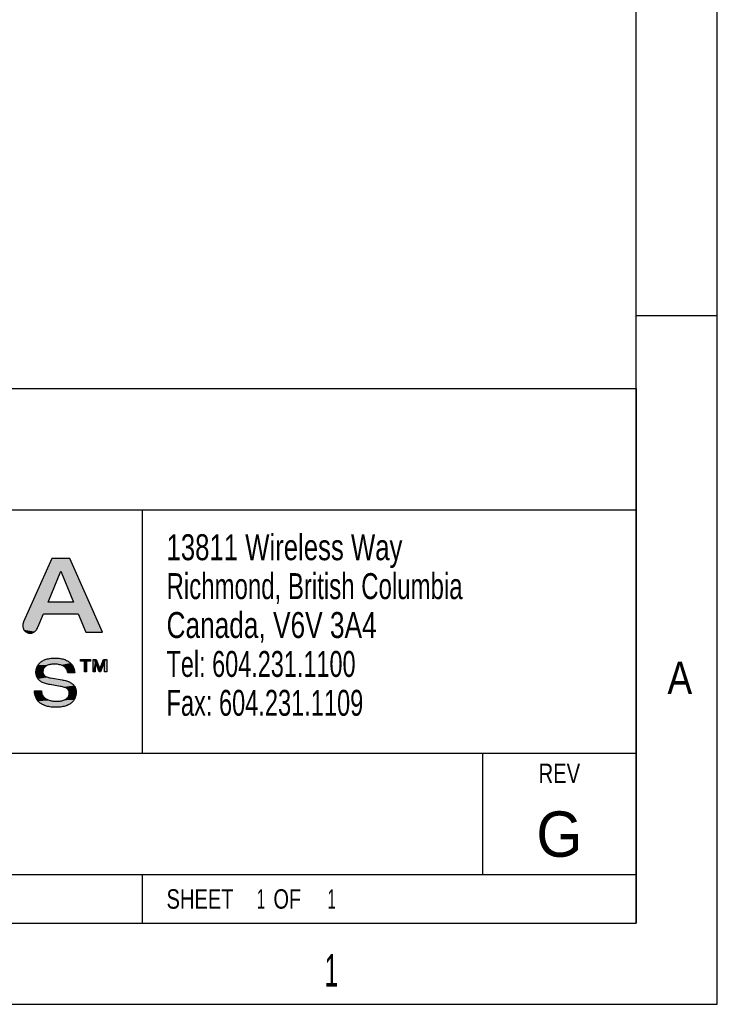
# Model space of a CAD drawing. Extents: x 0 to 559, y 0 to 432.
# Tile 12 of 14: x 504 to 559, y 0 to 77. Entities that reach past the tile are written whole.
import ezdxf
from ezdxf.enums import TextEntityAlignment as Align

# ---------------------------------------------------------------- set-up
doc = ezdxf.new("R2010")
doc.units = 0
doc.header["$LTSCALE"] = 30.734
doc.layers.get('0').update_dxf_attribs({"linetype": 'CONTINUOUS'})
doc.layers.add('NOTES', color=7, linetype='CONTINUOUS')
doc.styles.add('TEXTSTYLE_2', font='txt', dxfattribs={"width": 1.25})
doc.styles.add('TEXTSTYLE_3', font='txt')

msp = doc.modelspace()

# ---------------------------------------------------------------- linework, layer by layer
at = {"color": 7, "linetype": 'CONTINUOUS'}
for p, q in [((558.8, 0), (558.8, 431.8)), ((552.45, 6.35), (552.45, 425.45)), ((552.45, 53.975), (558.8, 53.975)), ((506.344, 31.502), (507.332, 33.938)), ((507.332, 33.938), (508.335, 31.502)), ((508.335, 31.502), (506.344, 31.502)), ((508.888, 27.024), (509.659, 27.024)), ((508.888, 26.894), (508.888, 27.024)), ((509.659, 27.024), (509.659, 26.894)), ((509.857, 27.024), (510.106, 27.024)), ((509.857, 26.05), (509.857, 27.024)), ((510.106, 27.024), (510.397, 26.284)), ((510.397, 26.284), (510.683, 27.024)), ((510.683, 27.024), (510.928, 27.024)), ((510.928, 27.024), (510.928, 26.05)), ((509.193, 26.894), (508.888, 26.894)), ((509.193, 26.05), (509.193, 26.894)), ((509.659, 26.894), (509.354, 26.894)), ((509.354, 26.894), (509.354, 26.05)), ((510.023, 26.863), (510.018, 26.863)), ((510.018, 26.863), (510.018, 26.05)), ((510.342, 26.05), (510.023, 26.863)), ((510.763, 26.863), (510.444, 26.05)), ((510.768, 26.863), (510.763, 26.863)), ((510.768, 26.05), (510.768, 26.863)), ((509.354, 26.05), (509.193, 26.05)), ((510.018, 26.05), (509.857, 26.05)), ((510.444, 26.05), (510.342, 26.05)), ((510.928, 26.05), (510.768, 26.05)), ((6.35, 6.35), (552.45, 6.35)), ((0, 0), (558.8, 0))]:
    msp.add_line(p, q, dxfattribs=at)
at = {"color": 2, "linetype": 'CONTINUOUS'}
for p, q in [((387.439, 48.26), (552.45, 48.26)), ((552.45, 48.26), (552.45, 38.735)), ((387.439, 38.735), (552.45, 38.735)), ((444.589, 38.735), (552.45, 38.735)), ((513.715, 38.735), (513.715, 19.685)), ((552.45, 38.735), (552.45, 6.35)), ((444.589, 19.685), (552.45, 19.685)), ((540.385, 19.685), (540.385, 10.16)), ((444.589, 10.16), (552.45, 10.16)), ((513.715, 10.16), (513.715, 6.35)), ((444.589, 6.35), (552.45, 6.35))]:
    msp.add_line(p, q, dxfattribs=at)
at = {"color": 7, "linetype": 'CONTINUOUS'}
for points in [[(508.036, 34.941), (506.626, 34.941), (504.417, 29.976), (504.4, 29.934), (504.373, 29.858), (504.355, 29.798), (504.346, 29.743), (504.342, 29.689), (504.346, 29.62), (504.356, 29.553), (504.372, 29.488), (504.395, 29.426), (504.417, 29.38), (504.45, 29.325), (504.488, 29.274), (504.532, 29.228), (504.579, 29.188), (504.63, 29.153), (504.684, 29.124), (504.742, 29.101), (504.802, 29.085), (504.864, 29.075), (504.929, 29.071), (504.992, 29.075), (505.054, 29.085), (505.113, 29.101), (505.171, 29.124), (505.227, 29.154), (505.28, 29.19), (505.331, 29.232), (505.378, 29.28), (505.422, 29.335), (505.461, 29.394), (505.495, 29.459), (505.514, 29.501), (505.533, 29.549), (505.98, 30.596), (508.699, 30.596), (509.298, 29.164), (510.61, 29.164), (508.036, 34.941)], [(505.815, 24.573), (505.818, 24.51), (505.825, 24.45), (505.836, 24.393), (505.85, 24.338), (505.867, 24.287), (505.887, 24.238), (505.911, 24.192), (505.939, 24.148), (505.969, 24.107), (506.003, 24.067), (506.04, 24.029), (506.081, 23.994), (506.126, 23.96), (506.175, 23.929), (506.228, 23.899), (506.286, 23.872), (506.348, 23.847), (506.415, 23.824), (506.486, 23.804), (506.563, 23.786), (506.645, 23.771), (506.732, 23.76), (506.825, 23.752), (506.922, 23.747), (506.999, 23.746), (507.089, 23.748), (507.178, 23.753), (507.263, 23.762), (507.342, 23.775), (507.417, 23.791), (507.486, 23.809), (507.551, 23.83), (507.61, 23.854), (507.665, 23.88), (507.715, 23.907), (507.76, 23.937), (507.801, 23.968), (507.837, 24.001), (507.869, 24.035), (507.898, 24.071), (507.922, 24.109), (507.943, 24.148), (507.96, 24.188), (507.973, 24.23), (507.979, 24.252), (507.983, 24.274), (507.989, 24.32), (507.991, 24.367), (507.989, 24.416), (507.983, 24.461), (507.974, 24.503), (507.961, 24.543), (507.945, 24.58), (507.926, 24.615), (507.903, 24.648), (507.876, 24.679), (507.846, 24.708), (507.811, 24.736), (507.771, 24.763), (507.726, 24.789), (507.675, 24.813), (507.617, 24.836), (507.551, 24.858), (507.476, 24.878), (507.391, 24.898), (507.307, 24.914), (506.474, 25.052), (506.405, 25.064), (506.304, 25.084), (506.211, 25.106), (506.126, 25.13), (506.047, 25.156), (505.974, 25.184), (505.907, 25.213), (505.845, 25.245), (505.787, 25.278), (505.734, 25.313), (505.686, 25.349), (505.641, 25.388), (505.6, 25.428), (505.563, 25.47), (505.53, 25.513), (505.5, 25.559), (505.474, 25.607), (505.45, 25.657), (505.43, 25.71), (505.414, 25.765), (505.401, 25.822), (505.391, 25.883), (505.388, 25.915), (505.385, 25.947), (505.384, 26.014), (505.385, 26.084), (505.391, 26.152), (505.401, 26.218), (505.414, 26.281), (505.431, 26.343), (505.452, 26.402), (505.476, 26.46), (505.504, 26.515), (505.535, 26.569), (505.57, 26.62), (505.608, 26.669), (505.649, 26.716), (505.695, 26.761), (505.743, 26.804), (505.796, 26.845), (505.852, 26.884), (505.912, 26.92), (505.976, 26.954), (506.044, 26.985), (506.116, 27.013), (506.192, 27.039), (506.272, 27.062), (506.357, 27.082), (506.445, 27.099), (506.539, 27.112), (506.636, 27.122), (506.738, 27.128), (506.844, 27.131), (506.855, 27.131), (506.897, 27.13), (507.003, 27.127), (507.106, 27.12), (507.205, 27.109), (507.3, 27.095), (507.391, 27.077), (507.478, 27.057), (507.56, 27.033), (507.638, 27.007), (507.711, 26.978), (507.781, 26.947), (507.846, 26.913), (507.908, 26.877), (507.965, 26.839), (508.019, 26.798), (508.069, 26.756), (508.116, 26.711), (508.159, 26.664), (508.199, 26.614), (508.236, 26.563), (508.27, 26.509), (508.3, 26.452), (508.327, 26.393), (508.351, 26.331), (508.371, 26.267), (508.389, 26.199), (508.402, 26.128), (508.413, 26.055), (508.419, 25.977), (507.873, 25.977), (507.872, 25.982), (507.86, 26.043), (507.846, 26.099), (507.829, 26.15), (507.81, 26.199), (507.787, 26.244), (507.762, 26.287), (507.734, 26.328), (507.702, 26.366), (507.667, 26.402), (507.628, 26.435), (507.586, 26.467), (507.54, 26.497), (507.489, 26.525), (507.434, 26.55), (507.373, 26.573), (507.308, 26.594), (507.237, 26.612), (507.159, 26.627), (507.076, 26.64), (506.986, 26.649), (506.888, 26.655), (506.783, 26.657), (506.773, 26.657), (506.698, 26.654), (506.624, 26.648), (506.552, 26.638), (506.483, 26.624), (506.418, 26.607), (506.357, 26.588), (506.3, 26.565), (506.248, 26.541), (506.2, 26.514), (506.156, 26.485), (506.116, 26.455), (506.081, 26.423), (506.049, 26.389), (506.022, 26.353), (505.998, 26.316), (505.977, 26.278), (505.96, 26.237), (505.947, 26.195), (505.938, 26.15), (505.932, 26.104), (505.93, 26.08), (505.93, 26.055), (505.931, 26.023), (505.935, 25.982)], [(505.935, 25.982), (505.943, 25.944), (505.955, 25.907), (505.97, 25.872), (505.989, 25.84), (506.011, 25.808), (506.024, 25.793), (506.038, 25.778), (506.069, 25.75), (506.104, 25.722), (506.145, 25.696), (506.192, 25.671), (506.244, 25.648), (506.304, 25.626), (506.371, 25.606), (506.446, 25.588), (506.531, 25.571), (507.431, 25.418), (507.504, 25.404), (507.602, 25.385), (507.692, 25.363), (507.777, 25.339), (507.857, 25.314), (507.931, 25.286), (508, 25.256), (508.064, 25.224), (508.123, 25.191), (508.178, 25.156), (508.228, 25.119), (508.274, 25.081), (508.316, 25.041), (508.354, 24.999), (508.388, 24.956), (508.418, 24.911), (508.446, 24.864), (508.469, 24.816), (508.489, 24.765), (508.506, 24.712), (508.519, 24.657), (508.529, 24.599), (508.535, 24.539), (508.537, 24.476), (508.535, 24.398), (508.529, 24.324), (508.519, 24.252), (508.513, 24.218), (508.506, 24.184), (508.489, 24.119), (508.469, 24.056), (508.446, 23.997), (508.419, 23.939), (508.389, 23.885), (508.356, 23.832), (508.319, 23.782), (508.279, 23.733), (508.236, 23.687), (508.189, 23.643), (508.138, 23.601), (508.084, 23.561), (508.026, 23.524), (507.963, 23.488), (507.897, 23.454), (507.826, 23.423), (507.751, 23.395), (507.671, 23.369), (507.587, 23.345), (507.499, 23.325), (507.406, 23.308), (507.309, 23.294), (507.208, 23.283), (507.103, 23.276), (506.995, 23.273), (506.957, 23.272), (506.909, 23.273), (506.794, 23.276), (506.684, 23.283), (506.578, 23.294), (506.477, 23.308), (506.38, 23.326), (506.289, 23.346), (506.202, 23.369), (506.12, 23.395), (506.042, 23.424), (505.969, 23.455), (505.9, 23.488), (505.835, 23.524), (505.774, 23.562), (505.717, 23.602), (505.664, 23.644), (505.614, 23.688), (505.568, 23.735), (505.525, 23.784), (505.486, 23.835), (505.45, 23.888), (505.417, 23.944), (505.387, 24.002), (505.361, 24.063), (505.337, 24.126), (505.317, 24.193), (505.309, 24.227), (505.301, 24.262), (505.288, 24.335), (505.278, 24.411), (505.272, 24.49), (505.27, 24.573), (505.815, 24.573)]]:
    msp.add_lwpolyline(points, dxfattribs=at)
for points in [[(507.332, 33.938), (504.417, 29.976), (508.036, 34.941)], [(504.417, 29.976), (506.626, 34.941), (508.036, 34.941)], [(507.332, 33.938), (508.036, 34.941), (508.335, 31.502)], [(508.335, 31.502), (508.036, 34.941), (508.699, 30.596)], [(508.699, 30.596), (508.036, 34.941), (509.298, 29.164)], [(508.036, 34.941), (510.61, 29.164), (509.298, 29.164)], [(506.344, 31.502), (504.417, 29.976), (507.332, 33.938)], [(505.98, 30.596), (504.417, 29.976), (506.344, 31.502)], [(508.335, 31.502), (508.699, 30.596), (505.98, 30.596)], [(508.335, 31.502), (505.98, 30.596), (506.344, 31.502)], [(504.371, 29.853), (505.98, 30.596), (504.342, 29.689)], [(505.98, 30.596), (505.533, 29.549), (504.342, 29.689)], [(504.417, 29.976), (505.98, 30.596), (504.371, 29.853)], [(504.375, 29.479), (504.342, 29.689), (505.533, 29.549)], [(504.375, 29.479), (505.533, 29.549), (505.514, 29.501)], [(505.514, 29.501), (505.434, 29.352), (504.375, 29.479)], [(504.436, 29.346), (504.375, 29.479), (505.434, 29.352)], [(505.434, 29.352), (505.291, 29.198), (504.436, 29.346)], [(504.566, 29.198), (504.436, 29.346), (505.291, 29.198)], [(504.566, 29.198), (505.291, 29.198), (504.734, 29.104)], [(505.291, 29.198), (505.12, 29.104), (504.734, 29.104)], [(504.929, 29.071), (504.734, 29.104), (505.12, 29.104)], [(506.036, 26.982), (506.274, 27.063), (507.493, 27.053)], [(507.493, 27.053), (507.729, 26.971), (506.036, 26.982)], [(506.274, 27.063), (506.554, 27.114), (507.217, 27.107)], [(507.217, 27.107), (507.493, 27.053), (506.274, 27.063)], [(506.554, 27.114), (506.855, 27.131), (506.904, 27.13)], [(506.904, 27.13), (507.217, 27.107), (506.554, 27.114)], [(508.888, 26.894), (508.888, 27.024), (509.659, 27.024)], [(508.888, 26.894), (509.659, 27.024), (509.193, 26.894)], [(509.193, 26.894), (509.659, 27.024), (509.354, 26.894)], [(509.659, 27.024), (509.659, 26.894), (509.354, 26.894)], [(510.106, 27.024), (510.018, 26.863), (509.857, 27.024)], [(509.857, 26.05), (509.857, 27.024), (510.018, 26.863)], [(510.018, 26.863), (510.106, 27.024), (510.023, 26.863)], [(510.106, 27.024), (510.397, 26.284), (510.023, 26.863)], [(510.397, 26.284), (510.683, 27.024), (510.763, 26.863)], [(510.928, 27.024), (510.763, 26.863), (510.683, 27.024)], [(510.763, 26.863), (510.928, 27.024), (510.768, 26.863)], [(510.768, 26.863), (510.928, 27.024), (510.768, 26.05)], [(510.928, 27.024), (510.928, 26.05), (510.768, 26.05)], [(505.403, 26.227), (505.459, 26.419), (506.004, 26.327)], [(506.004, 26.327), (505.949, 26.202), (505.403, 26.227)], [(505.459, 26.419), (505.55, 26.592), (506.22, 26.526)], [(505.459, 26.419), (506.22, 26.526), (506.093, 26.435)], [(506.093, 26.435), (506.004, 26.327), (505.459, 26.419)], [(505.55, 26.592), (505.676, 26.744), (508.09, 26.737)], [(505.55, 26.592), (508.09, 26.737), (506.783, 26.657)], [(506.59, 26.643), (505.55, 26.592), (506.783, 26.657)], [(506.385, 26.597), (505.55, 26.592), (506.59, 26.643)], [(506.385, 26.597), (506.22, 26.526), (505.55, 26.592)], [(505.676, 26.744), (505.838, 26.874), (507.927, 26.865)], [(507.927, 26.865), (508.09, 26.737), (505.676, 26.744)], [(505.838, 26.874), (506.036, 26.982), (507.729, 26.971)], [(507.729, 26.971), (507.927, 26.865), (505.838, 26.874)], [(506.783, 26.657), (508.09, 26.737), (507.088, 26.638)], [(507.088, 26.638), (508.09, 26.737), (507.328, 26.588)], [(508.09, 26.737), (508.22, 26.586), (507.328, 26.588)], [(507.513, 26.512), (507.328, 26.588), (508.22, 26.586)], [(507.513, 26.512), (508.22, 26.586), (507.651, 26.416)], [(508.22, 26.586), (508.319, 26.412), (507.651, 26.416)], [(507.753, 26.301), (507.651, 26.416), (508.319, 26.412)], [(508.319, 26.412), (508.386, 26.21), (507.753, 26.301)], [(507.823, 26.167), (507.753, 26.301), (508.386, 26.21)], [(509.193, 26.05), (509.193, 26.894), (509.354, 26.894)], [(509.354, 26.894), (509.354, 26.05), (509.193, 26.05)], [(510.018, 26.863), (510.018, 26.05), (509.857, 26.05)], [(510.342, 26.05), (510.023, 26.863), (510.397, 26.284)], [(510.397, 26.284), (510.763, 26.863), (510.342, 26.05)], [(510.763, 26.863), (510.444, 26.05), (510.342, 26.05)], [(505.384, 26.014), (505.403, 26.227), (505.949, 26.202)], [(505.384, 26.014), (505.949, 26.202), (505.93, 26.055)], [(505.93, 26.055), (505.932, 26.004), (505.384, 26.014)], [(505.388, 25.909), (505.384, 26.014), (505.932, 26.004)], [(505.932, 26.004), (505.963, 25.888), (505.388, 25.909)], [(505.403, 25.812), (505.388, 25.909), (505.963, 25.888)], [(505.963, 25.888), (506.029, 25.787), (505.403, 25.812)], [(505.457, 25.641), (505.403, 25.812), (506.029, 25.787)], [(505.457, 25.641), (506.029, 25.787), (506.138, 25.701)], [(506.138, 25.701), (506.299, 25.628), (505.457, 25.641)], [(505.544, 25.495), (505.457, 25.641), (506.299, 25.628)], [(505.544, 25.495), (506.299, 25.628), (506.531, 25.571)], [(506.531, 25.571), (507.431, 25.418), (505.544, 25.495)], [(505.662, 25.369), (505.544, 25.495), (507.431, 25.418)], [(507.823, 26.167), (508.386, 26.21), (507.867, 26.009)], [(507.867, 26.009), (508.386, 26.21), (507.873, 25.977)], [(508.386, 26.21), (508.419, 25.977), (507.873, 25.977)], [(505.662, 25.369), (507.431, 25.418), (507.666, 25.37)], [(507.666, 25.37), (507.901, 25.298), (505.662, 25.369)], [(505.817, 25.26), (505.662, 25.369), (507.901, 25.298)], [(507.901, 25.298), (508.097, 25.206), (505.817, 25.26)], [(506.012, 25.169), (505.817, 25.26), (508.097, 25.206)], [(508.097, 25.206), (508.255, 25.097), (506.012, 25.169)], [(506.252, 25.096), (506.012, 25.169), (508.255, 25.097)], [(506.252, 25.096), (508.255, 25.097), (506.474, 25.052)], [(508.255, 25.097), (508.375, 24.972), (506.474, 25.052)], [(507.307, 24.914), (506.474, 25.052), (508.375, 24.972)], [(507.307, 24.914), (508.375, 24.972), (507.52, 24.867)], [(508.375, 24.972), (508.463, 24.829), (507.52, 24.867)], [(507.704, 24.8), (507.52, 24.867), (508.463, 24.829)], [(507.704, 24.8), (508.463, 24.829), (507.832, 24.72)], [(508.463, 24.829), (508.517, 24.666), (507.832, 24.72)], [(507.919, 24.625), (507.832, 24.72), (508.517, 24.666)], [(505.289, 24.324), (505.27, 24.573), (505.815, 24.573)], [(505.838, 24.384), (505.289, 24.324), (505.815, 24.573)], [(505.838, 24.384), (505.894, 24.224), (505.289, 24.324)], [(505.313, 24.211), (505.289, 24.324), (505.894, 24.224)], [(505.313, 24.211), (505.894, 24.224), (505.344, 24.106)], [(505.894, 24.224), (505.983, 24.089), (505.344, 24.106)], [(505.432, 23.917), (505.344, 24.106), (505.983, 24.089)], [(505.432, 23.917), (505.983, 24.089), (506.104, 23.976)], [(506.104, 23.976), (506.261, 23.883), (505.432, 23.917)], [(505.55, 23.754), (505.432, 23.917), (506.261, 23.883)], [(507.822, 23.987), (508.462, 24.037), (507.69, 23.893)], [(508.462, 24.037), (508.374, 23.86), (507.69, 23.893)], [(507.822, 23.987), (507.915, 24.097), (508.462, 24.037)], [(507.971, 24.223), (508.517, 24.241), (507.915, 24.097)], [(508.517, 24.241), (508.462, 24.037), (507.915, 24.097)], [(507.919, 24.625), (508.517, 24.666), (507.95, 24.57)], [(507.95, 24.57), (508.517, 24.666), (507.973, 24.509)], [(507.971, 24.223), (507.991, 24.367), (508.517, 24.241)], [(508.517, 24.666), (508.537, 24.476), (507.973, 24.509)], [(507.991, 24.367), (507.973, 24.509), (508.537, 24.476)], [(508.537, 24.476), (508.517, 24.241), (507.991, 24.367)], [(505.55, 23.754), (506.261, 23.883), (506.458, 23.811)], [(506.7, 23.764), (505.55, 23.754), (506.458, 23.811)], [(506.7, 23.764), (506.987, 23.746), (505.55, 23.754)], [(505.7, 23.614), (505.55, 23.754), (506.987, 23.746)], [(508.255, 23.707), (505.7, 23.614), (506.999, 23.746)], [(505.7, 23.614), (506.987, 23.746), (506.999, 23.746)], [(508.255, 23.707), (508.102, 23.574), (505.7, 23.614)], [(505.885, 23.495), (505.7, 23.614), (508.102, 23.574)], [(508.102, 23.574), (507.914, 23.463), (505.885, 23.495)], [(506.108, 23.399), (505.885, 23.495), (507.914, 23.463)], [(507.914, 23.463), (507.687, 23.374), (506.108, 23.399)], [(506.373, 23.327), (506.108, 23.399), (507.687, 23.374)], [(507.687, 23.374), (507.419, 23.31), (506.373, 23.327)], [(506.681, 23.284), (506.373, 23.327), (507.419, 23.31)], [(507.419, 23.31), (507.112, 23.276), (506.681, 23.284)], [(506.957, 23.272), (506.681, 23.284), (507.112, 23.276)], [(506.999, 23.746), (507.013, 23.746), (508.255, 23.707)], [(507.287, 23.766), (508.255, 23.707), (507.013, 23.746)], [(507.513, 23.817), (508.374, 23.86), (507.287, 23.766)], [(508.374, 23.86), (508.255, 23.707), (507.287, 23.766)], [(507.513, 23.817), (507.69, 23.893), (508.374, 23.86)]]:
    msp.add_solid(points, dxfattribs=at)

# ---------------------------------------------------------------- texts
at = {"color": 7, "linetype": 'CONTINUOUS', "style": 'TEXTSTYLE_2'}
for s, width, p in [('A', 0.857143, (554.888, 24.308)), ('1', 0.571429, (528.012, 1.389))]:
    msp.add_text(s, height=2.54, dxfattribs=dict(at, width=width)).set_placement(p)
at = {"layer": 'NOTES', "color": 2, "linetype": 'CONTINUOUS', "style": 'TEXTSTYLE_3'}
for s, height, width, p in [('13811 Wireless Way', 2.032, 0.742063, (515.62, 34.798)), ('Richmond, British Columbia', 2.032, 0.692308, (515.62, 31.75)), ('Canada, V6V 3A4', 2.032, 0.757143, (515.62, 28.702)), ('Tel: 604.231.1100', 2.032, 0.676471, (515.62, 25.654)), ('Fax: 604.231.1109', 2.032, 0.680672, (515.62, 22.606)), ('SHEET ', 1.524, 0.77381, (515.62, 7.493)), ('1', 1.524, 0.571429, (522.696, 7.493)), (' OF ', 1.524, 0.767857, (523.567, 7.493)), ('1', 1.524, 0.571429, (528.247, 7.493))]:
    msp.add_text(s, height=height, dxfattribs=dict(at, width=width)).set_placement(p)
for s, height, width, p in [('REV', 1.524, 0.777778, (546.417, 17.335)), ('G', 3.556, 0.97619, (546.417, 11.557))]:
    msp.add_text(s, height=height, dxfattribs=dict(at, width=width)).set_placement(p, align=Align.CENTER)

doc.saveas('drawing.dxf')
